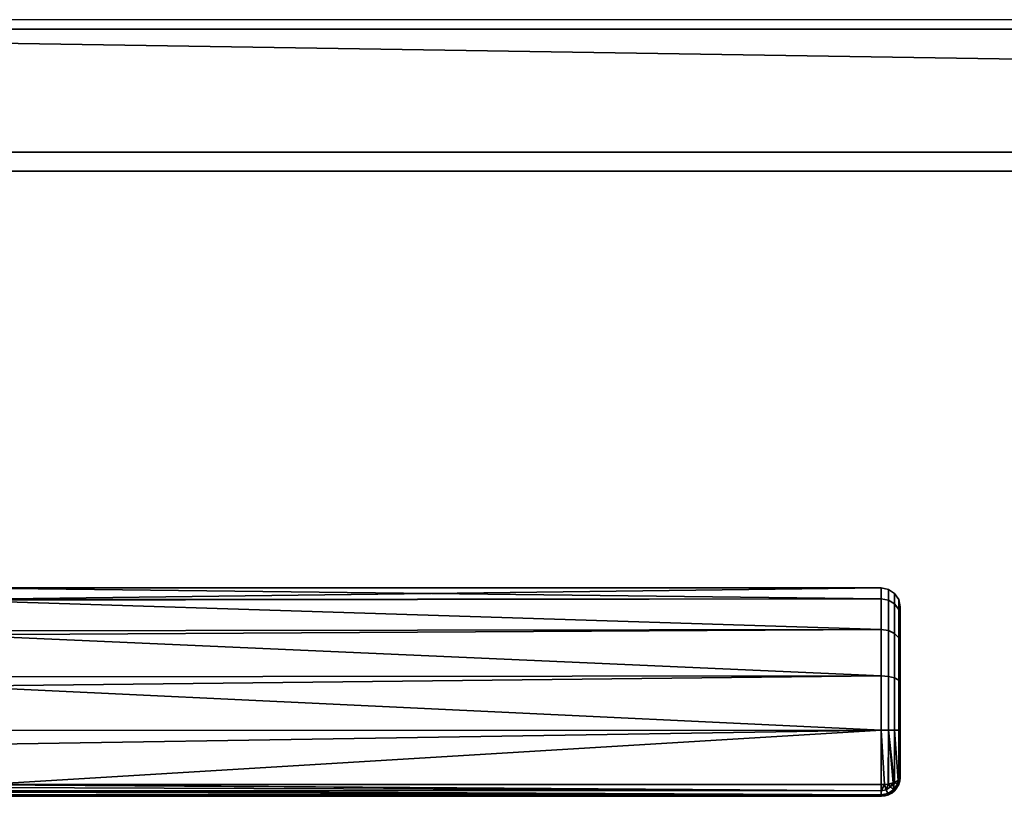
# Model space of a CAD drawing. Header units: millimetres. Extents: x -625 to 3725, y -115 to 86.
# Tile 80 of 203: x -312 to -208, y -115 to -33. Entities that reach past the tile are written whole.
import ezdxf

# ---------------------------------------------------------------- set-up
doc = ezdxf.new("R2010")
doc.units = ezdxf.units.MM
doc.layers.add('151', color=7, linetype='Continuous', true_color=0xffffff)

# ---------------------------------------------------------------- blocks, each defined once
blk = doc.blocks.new('UG_SURFACE_051')
at = {"layer": '151', "color": 32, "linetype": 'Continuous', "lineweight": 35}
for points in [[(-409, -34, 2017), (409, -34, 2017), (409, 0, 2017), (-409, 0, 2017)], [(-409, -34), (-409, -29), (409, -29), (409, -34)], [(422, -49, 2030), (422, -34, 2030), (-422, -34, 2030), (-422, -49, 2030)], [(422, -47), (-422, -47), (-422, -34), (-409, -34)], [(-422, -34, 2030), (422, -34, 2030), (409, -34, 2017), (-409, -34, 2017)], [(422, -47), (-409, -34), (409, -34)], [(-422, -47), (422, -47), (422, -49, 2), (-422, -49, 2)], [(-344, -49, 1190), (-318, -49, 1186.5), (422, -49, 2030), (-422, -49, 2030)], [(-318, -49, 951.5), (-344, -49, 948), (-422, -49, 2), (422, -49, 2)], [(-318, -49, 1186.5), (-318, -49, 951.5), (422, -49, 2), (422, -49, 2030)], [(-221, -94.14, 1098.25), (-319, -94.22, 1098.27), (-319, -93, 1104)], [(-221, -93, 1104), (-319, -93, 1104), (-319, -94.22, 1109.73)], [(-319, -94.22, 1109.73), (-221, -94.14, 1109.75), (-221, -93, 1104)], [(-319, -93, 1104), (-221, -93, 1104), (-221, -94.14, 1098.25)], [(-220.23, -94.28, 1109.69), (-220.23, -93.15, 1104), (-221, -93, 1104), (-221, -94.14, 1109.75)], [(-220.23, -93.15, 1104), (-220.23, -94.28, 1098.31), (-221, -94.14, 1098.25), (-221, -93, 1104)], [(-219.59, -94.69, 1109.52), (-219.59, -93.59, 1104), (-220.23, -93.15, 1104), (-220.23, -94.28, 1109.69)], [(-219.59, -93.59, 1104), (-219.59, -94.69, 1098.48), (-220.23, -94.28, 1098.31), (-220.23, -93.15, 1104)], [(-219.15, -95.28, 1109.27), (-219.15, -94.23, 1104), (-219.59, -93.59, 1104), (-219.59, -94.69, 1109.52)], [(-219.15, -94.23, 1104), (-219.15, -95.28, 1098.73), (-219.59, -94.69, 1098.48), (-219.59, -93.59, 1104)], [(-319, -94.3, 1097.9), (-221, -94.14, 1098.25), (-221, -97.4, 1093.38)], [(-221, -94.14, 1109.75), (-319, -94.22, 1109.73), (-319, -94.3, 1110.1)], [(-319, -94.3, 1110.1), (-221, -97.4, 1114.62), (-221, -94.14, 1109.75)], [(-319, -94.3, 1097.9), (-319, -94.22, 1098.27), (-221, -94.14, 1098.25)], [(-221, -97.4, 1093.38), (-319, -97.52, 1093.47), (-319, -94.3, 1097.9)], [(-319, -94.3, 1110.1), (-319, -97.52, 1114.53), (-221, -97.4, 1114.62)], [(-220.23, -97.51, 1114.51), (-220.23, -94.28, 1109.69), (-221, -94.14, 1109.75), (-221, -97.4, 1114.62)], [(-220.23, -94.28, 1098.31), (-220.23, -97.51, 1093.49), (-221, -97.4, 1093.38), (-221, -94.14, 1098.25)], [(-219.59, -97.82, 1114.2), (-219.59, -94.69, 1109.52), (-220.23, -94.28, 1109.69), (-220.23, -97.51, 1114.51)], [(-219.59, -94.69, 1098.48), (-219.59, -97.82, 1093.8), (-220.23, -97.51, 1093.49), (-220.23, -94.28, 1098.31)], [(-219, -95.99, 1108.98), (-219, -95, 1104), (-219.15, -94.23, 1104), (-219.15, -95.28, 1109.27)], [(-219, -95, 1104), (-219, -95.99, 1099.02), (-219.15, -95.28, 1098.73), (-219.15, -94.23, 1104)], [(-219.15, -98.27, 1113.74), (-219.15, -95.28, 1109.27), (-219.59, -94.69, 1109.52), (-219.59, -97.82, 1114.2)], [(-219.15, -95.28, 1098.73), (-219.15, -98.27, 1094.26), (-219.59, -97.82, 1093.8), (-219.59, -94.69, 1098.48)], [(-219, -98.82, 1113.2), (-219, -95.99, 1108.98), (-219.15, -95.28, 1109.27), (-219.15, -98.27, 1113.74)], [(-219, -95.99, 1099.02), (-219, -98.82, 1094.8), (-219.15, -98.27, 1094.26), (-219.15, -95.28, 1098.73)], [(-219, -98.82, 1113.2), (-219, -98.82, 1094.8), (-219, -95.99, 1099.02), (-219, -95, 1104)], [(-219, -95, 1104), (-219, -95.99, 1108.98), (-219, -98.82, 1113.2)], [(-319, -97.96, 1092.85), (-221, -97.4, 1093.38), (-221, -102.28, 1090.13)], [(-221, -102.28, 1117.87), (-221, -97.4, 1114.62), (-319, -97.96, 1115.15)], [(-221, -97.4, 1114.62), (-319, -97.52, 1114.53), (-319, -97.96, 1115.15)], [(-319, -97.96, 1092.85), (-319, -97.52, 1093.47), (-221, -97.4, 1093.38)], [(-220.23, -102.34, 1117.72), (-220.23, -97.51, 1114.51), (-221, -97.4, 1114.62), (-221, -102.28, 1117.87)], [(-220.23, -97.51, 1093.49), (-220.23, -102.34, 1090.28), (-221, -102.28, 1090.13), (-221, -97.4, 1093.38)], [(-219.59, -102.5, 1117.32), (-219.59, -97.82, 1114.2), (-220.23, -97.51, 1114.51), (-220.23, -102.34, 1117.72)], [(-219.59, -97.82, 1093.8), (-219.59, -102.5, 1090.68), (-220.23, -102.34, 1090.28), (-220.23, -97.51, 1093.49)], [(-221, -102.28, 1090.13), (-319, -102.38, 1090.31), (-319, -97.96, 1092.85)], [(-319, -97.96, 1115.15), (-319, -102.38, 1117.69), (-221, -102.28, 1117.87)], [(-219.15, -102.75, 1116.72), (-219.15, -98.27, 1113.74), (-219.59, -97.82, 1114.2), (-219.59, -102.5, 1117.32)], [(-219.15, -98.27, 1094.26), (-219.15, -102.75, 1091.28), (-219.59, -102.5, 1090.68), (-219.59, -97.82, 1093.8)], [(-219, -103.04, 1116.02), (-219, -98.82, 1113.2), (-219.15, -98.27, 1113.74), (-219.15, -102.75, 1116.72)], [(-219, -98.82, 1094.8), (-219, -103.04, 1091.98), (-219.15, -102.75, 1091.28), (-219.15, -98.27, 1094.26)], [(-219, -98.82, 1113.2), (-219, -103.04, 1091.98), (-219, -98.82, 1094.8)], [(-219, -98.82, 1113.2), (-219, -103.04, 1116.02), (-219, -103.04, 1091.98)], [(-319, -103.36, 1089.73), (-221, -102.28, 1090.13), (-221, -108.03, 1089)], [(-221, -108.03, 1119), (-221, -102.28, 1117.87), (-319, -103.36, 1118.27)], [(-221, -102.28, 1117.87), (-319, -102.38, 1117.69), (-319, -103.36, 1118.27)], [(-319, -103.36, 1089.73), (-319, -102.38, 1090.31), (-221, -102.28, 1090.13)], [(-220.23, -108.02, 1118.85), (-220.23, -102.34, 1117.72), (-221, -102.28, 1117.87), (-221, -108.03, 1119)], [(-220.23, -102.34, 1090.28), (-220.23, -108.02, 1089.15), (-221, -108.03, 1089), (-221, -102.28, 1090.13)], [(-219.59, -108.02, 1118.41), (-219.59, -102.5, 1117.32), (-220.23, -102.34, 1117.72), (-220.23, -108.02, 1118.85)], [(-219.59, -102.5, 1090.68), (-219.59, -108.02, 1089.59), (-220.23, -108.02, 1089.15), (-220.23, -102.34, 1090.28)], [(-219.15, -108.02, 1117.77), (-219.15, -102.75, 1116.72), (-219.59, -102.5, 1117.32), (-219.59, -108.02, 1118.41)], [(-219.15, -102.75, 1091.28), (-219.15, -108.02, 1090.23), (-219.59, -108.02, 1089.59), (-219.59, -102.5, 1090.68)], [(-219, -108.02, 1117), (-219, -103.04, 1116.02), (-219.15, -102.75, 1116.72), (-219.15, -108.02, 1117.77)], [(-219, -103.04, 1091.98), (-219, -108.02, 1091), (-219.15, -108.02, 1090.23), (-219.15, -102.75, 1091.28)], [(-221, -108.03, 1089), (-319, -108.05, 1089.24), (-319, -103.36, 1089.73)], [(-319, -103.36, 1118.27), (-319, -108.05, 1118.76), (-221, -108.03, 1119)], [(-219, -103.04, 1116.02), (-219, -113, 1092), (-219, -108.02, 1091), (-219, -103.04, 1091.98)], [(-219, -103.04, 1116.02), (-219, -108.02, 1117), (-219, -113, 1116), (-219, -113, 1092)], [(-221, -108.03, 1119), (-319, -109.57, 1118.92), (-315.65, -113.77, 1117.85)], [(-221, -108.03, 1119), (-319, -108.05, 1118.76), (-319, -109.57, 1118.92)], [(-315.65, -113.77, 1090.15), (-319, -109.57, 1089.08), (-221, -108.03, 1089)], [(-319, -109.57, 1089.08), (-319, -108.05, 1089.24), (-221, -108.03, 1089)], [(-221, -108.03, 1089), (-221, -113.77, 1090.15), (-315.65, -113.77, 1090.15)], [(-315.65, -113.77, 1117.85), (-221, -113.77, 1117.85), (-221, -108.03, 1119)], [(-221, -108.03, 1089), (-220.23, -108.02, 1089.15), (-220.27, -113.71, 1090.29), (-220.66, -113.74, 1090.22)], [(-220.66, -113.74, 1117.78), (-220.27, -113.71, 1117.71), (-220.23, -108.02, 1118.85), (-221, -108.03, 1119)], [(-221, -108.03, 1119), (-221, -113.77, 1117.85), (-220.66, -113.74, 1117.78)], [(-220.66, -113.74, 1090.22), (-221, -113.77, 1090.15), (-221, -108.03, 1089)], [(-220.23, -108.02, 1089.15), (-220.23, -113.71, 1090.29), (-220.27, -113.71, 1090.29)], [(-220.27, -113.71, 1117.71), (-220.23, -113.71, 1117.71), (-220.23, -108.02, 1118.85)], [(-220.23, -108.02, 1089.15), (-219.62, -113.55, 1090.67), (-219.75, -113.59, 1090.59)], [(-220.23, -108.02, 1089.15), (-219.59, -108.02, 1089.59), (-219.59, -113.54, 1090.69), (-219.62, -113.55, 1090.67)], [(-220.23, -108.02, 1118.85), (-220.23, -113.71, 1117.71), (-219.75, -113.59, 1117.41)], [(-219.75, -113.59, 1117.41), (-219.62, -113.55, 1117.33), (-220.23, -108.02, 1118.85)], [(-219.62, -113.55, 1117.33), (-219.59, -113.54, 1117.31), (-219.59, -108.02, 1118.41), (-220.23, -108.02, 1118.85)], [(-219.75, -113.59, 1090.59), (-220.23, -113.71, 1090.29), (-220.23, -108.02, 1089.15)], [(-219.59, -108.02, 1089.59), (-219.15, -108.02, 1090.23), (-219.15, -113.29, 1091.29), (-219.19, -113.32, 1091.24)], [(-219.59, -108.02, 1118.41), (-219.59, -113.54, 1117.31), (-219.19, -113.32, 1116.76)], [(-219.19, -113.32, 1116.76), (-219.15, -113.29, 1116.71), (-219.15, -108.02, 1117.77), (-219.59, -108.02, 1118.41)], [(-219.19, -113.32, 1091.24), (-219.59, -113.54, 1090.69), (-219.59, -108.02, 1089.59)], [(-219, -113, 1116), (-219, -108.02, 1117), (-219.15, -108.02, 1117.77), (-219.15, -113.29, 1116.71)], [(-219, -108.02, 1091), (-219, -113, 1092), (-219.15, -113.29, 1091.29), (-219.15, -108.02, 1090.23)], [(-219.29, -113.69, 1116.77), (-219.19, -113.32, 1116.76), (-219.59, -113.54, 1117.31)], [(-219.59, -113.54, 1090.69), (-219.19, -113.32, 1091.24), (-219.29, -113.69, 1091.23)], [(-219.29, -113.69, 1116.77), (-219.15, -113.75, 1116), (-219.15, -113.29, 1116.71)], [(-219.15, -113.29, 1116.71), (-219.19, -113.32, 1116.76), (-219.29, -113.69, 1116.77)], [(-219.29, -113.69, 1091.23), (-219.19, -113.32, 1091.24), (-219.15, -113.29, 1091.29)], [(-219.15, -113.29, 1091.29), (-219.15, -113.75, 1092), (-219.29, -113.69, 1091.23)], [(-219.15, -113.75, 1116), (-219, -113, 1116), (-219.15, -113.29, 1116.71)], [(-219.15, -113.29, 1091.29), (-219, -113, 1092), (-219.15, -113.75, 1092)], [(-219.15, -113.75, 1092), (-219, -113, 1092), (-219, -113, 1116), (-219.15, -113.75, 1116)], [(-315.71, -114.07, 1117.69), (-315.79, -114.4, 1117.39), (-221, -114.41, 1117.41)], [(-221, -114.41, 1090.58), (-315.79, -114.4, 1090.61), (-315.71, -114.07, 1090.31)], [(-221, -114.41, 1117.41), (-315.65, -113.78, 1117.84), (-315.71, -114.07, 1117.69)], [(-315.71, -114.07, 1090.31), (-315.65, -113.78, 1090.16), (-221, -114.41, 1090.58)], [(-221, -114.41, 1117.41), (-221, -114.41, 1117.42), (-315.65, -113.77, 1117.85)], [(-315.65, -113.77, 1117.85), (-315.65, -113.78, 1117.84), (-221, -114.41, 1117.41)], [(-221, -114.41, 1117.42), (-221, -113.77, 1117.85), (-315.65, -113.77, 1117.85)], [(-221, -114.41, 1090.58), (-315.65, -113.78, 1090.16), (-315.65, -113.77, 1090.15)], [(-315.65, -113.77, 1090.15), (-221, -113.77, 1090.15), (-221, -114.41, 1090.58)], [(-221, -114.41, 1117.42), (-220.46, -114.3, 1117.42), (-220.66, -113.74, 1117.78)], [(-220.66, -113.74, 1117.78), (-221, -113.77, 1117.85), (-221, -114.41, 1117.42)], [(-221, -114.41, 1090.58), (-221, -113.77, 1090.15), (-220.66, -113.74, 1090.22)], [(-220.66, -113.74, 1090.22), (-220.46, -114.3, 1090.58), (-221, -114.41, 1090.58)], [(-220.46, -114.3, 1117.42), (-221, -114.41, 1117.42), (-221, -114.41, 1117.41)], [(-221, -114.41, 1117.41), (-221, -114.85, 1116.77), (-220.29, -114.7, 1116.77), (-220.46, -114.3, 1117.42)], [(-220.46, -114.3, 1090.58), (-220.29, -114.7, 1091.23), (-221, -114.85, 1091.23), (-221, -114.41, 1090.59)], [(-221, -114.41, 1090.59), (-221, -114.41, 1090.58), (-220.46, -114.3, 1090.58)], [(-220.27, -113.71, 1117.71), (-220.66, -113.74, 1117.78), (-220.46, -114.3, 1117.42)], [(-220.46, -114.3, 1090.58), (-220.66, -113.74, 1090.22), (-220.27, -113.71, 1090.29)], [(-220.46, -114.3, 1117.42), (-220, -113.99, 1117.42), (-220.27, -113.71, 1117.71)], [(-220.27, -113.71, 1090.29), (-220, -113.99, 1090.58), (-220.46, -114.3, 1090.58)], [(-220, -113.99, 1117.42), (-220.46, -114.3, 1117.42), (-220.29, -114.7, 1116.77), (-219.69, -114.3, 1116.77)], [(-219.69, -114.3, 1091.23), (-220.29, -114.7, 1091.23), (-220.46, -114.3, 1090.58), (-220, -113.99, 1090.58)], [(-219.69, -114.3, 1116.77), (-220.29, -114.7, 1116.77), (-220.23, -114.85, 1116), (-219.59, -114.41, 1116)], [(-219.59, -114.41, 1092), (-220.23, -114.85, 1092), (-220.29, -114.7, 1091.23), (-219.69, -114.3, 1091.23)], [(-220.23, -113.71, 1117.71), (-220.27, -113.71, 1117.71), (-220, -113.99, 1117.42)], [(-220, -113.99, 1090.58), (-220.27, -113.71, 1090.29), (-220.23, -113.71, 1090.29)], [(-220, -113.99, 1117.42), (-219.75, -113.59, 1117.41), (-220.23, -113.71, 1117.71)], [(-220.23, -113.71, 1090.29), (-219.75, -113.59, 1090.59), (-220, -113.99, 1090.58)], [(-219.75, -113.59, 1117.41), (-220, -113.99, 1117.42), (-219.69, -114.3, 1116.77)], [(-219.69, -114.3, 1091.23), (-220, -113.99, 1090.58), (-219.75, -113.59, 1090.59)], [(-219.69, -114.3, 1116.77), (-219.62, -113.55, 1117.33), (-219.75, -113.59, 1117.41)], [(-219.75, -113.59, 1090.59), (-219.62, -113.55, 1090.67), (-219.69, -114.3, 1091.23)], [(-219.69, -114.3, 1116.77), (-219.29, -113.69, 1116.77), (-219.62, -113.55, 1117.33)], [(-219.62, -113.55, 1090.67), (-219.29, -113.69, 1091.23), (-219.69, -114.3, 1091.23)], [(-219.29, -113.69, 1116.77), (-219.69, -114.3, 1116.77), (-219.58, -114.41, 1116), (-219.15, -113.76, 1116)], [(-219.15, -113.76, 1092), (-219.58, -114.41, 1092), (-219.69, -114.3, 1091.23), (-219.29, -113.69, 1091.23)], [(-219.59, -114.41, 1116), (-219.58, -114.41, 1116), (-219.69, -114.3, 1116.77)], [(-219.69, -114.3, 1091.23), (-219.58, -114.41, 1092), (-219.59, -114.41, 1092)], [(-219.59, -113.54, 1117.31), (-219.62, -113.55, 1117.33), (-219.29, -113.69, 1116.77)], [(-219.29, -113.69, 1091.23), (-219.62, -113.55, 1090.67), (-219.59, -113.54, 1090.69)], [(-219.58, -114.41, 1092), (-219.15, -113.76, 1092), (-219.15, -113.76, 1116), (-219.58, -114.41, 1116)], [(-219.15, -113.76, 1116), (-219.15, -113.75, 1116), (-219.29, -113.69, 1116.77)], [(-219.29, -113.69, 1091.23), (-219.15, -113.75, 1092), (-219.15, -113.76, 1092)], [(-219.15, -113.75, 1116), (-219.15, -113.76, 1116), (-219.15, -113.76, 1092), (-219.15, -113.75, 1092)], [(-315.93, -114.89, 1116.66), (-316, -115, 1116), (-221, -115, 1116)], [(-221, -115, 1092), (-316, -115, 1092), (-315.93, -114.89, 1091.34)], [(-221, -115, 1092), (-221, -115, 1116), (-316, -115, 1115.95), (-316, -115, 1092.05)], [(-221, -115, 1116), (-316, -115, 1116), (-316, -115, 1115.95)], [(-316, -115, 1092.05), (-316, -115, 1092), (-221, -115, 1092)], [(-221, -115, 1116), (-315.92, -114.85, 1116.72), (-315.93, -114.89, 1116.66)], [(-315.93, -114.89, 1091.34), (-315.92, -114.85, 1091.28), (-221, -115, 1092)], [(-315.91, -114.83, 1116.76), (-315.92, -114.85, 1116.72), (-221, -115, 1116)], [(-221, -115, 1092), (-315.92, -114.85, 1091.28), (-315.91, -114.83, 1091.24)], [(-315.83, -114.57, 1117.24), (-315.91, -114.83, 1116.76), (-221, -114.85, 1116.76)], [(-221, -114.85, 1091.23), (-315.91, -114.83, 1091.24), (-315.83, -114.57, 1090.76)], [(-221, -115, 1116), (-221, -114.85, 1116.76), (-315.91, -114.83, 1116.76)], [(-221, -114.85, 1091.23), (-221, -114.85, 1091.24), (-315.91, -114.83, 1091.24)], [(-315.91, -114.83, 1091.24), (-221, -114.85, 1091.24), (-221, -115, 1092)], [(-221, -114.85, 1116.76), (-315.79, -114.42, 1117.38), (-315.83, -114.57, 1117.24)], [(-315.83, -114.57, 1090.76), (-315.79, -114.42, 1090.62), (-221, -114.85, 1091.23)], [(-221, -114.85, 1116.76), (-221, -114.85, 1116.77), (-315.79, -114.4, 1117.39)], [(-315.79, -114.4, 1117.39), (-315.79, -114.42, 1117.38), (-221, -114.85, 1116.76)], [(-221, -114.85, 1116.77), (-221, -114.41, 1117.41), (-315.79, -114.4, 1117.39)], [(-221, -114.85, 1091.23), (-315.79, -114.42, 1090.62), (-315.79, -114.4, 1090.61)], [(-315.79, -114.4, 1090.61), (-221, -114.41, 1090.59), (-221, -114.85, 1091.23)], [(-221, -114.41, 1090.58), (-221, -114.41, 1090.59), (-315.79, -114.4, 1090.61)], [(-220.29, -114.7, 1116.77), (-221, -114.85, 1116.76), (-221, -115, 1116), (-220.23, -114.85, 1116)], [(-220.29, -114.7, 1116.77), (-221, -114.85, 1116.77), (-221, -114.85, 1116.76)], [(-220.23, -114.85, 1092), (-221, -115, 1092), (-221, -114.85, 1091.24), (-220.29, -114.7, 1091.23)], [(-221, -114.85, 1091.24), (-221, -114.85, 1091.23), (-220.29, -114.7, 1091.23)], [(-220.23, -114.85, 1092), (-220.23, -114.85, 1116), (-221, -115, 1116), (-221, -115, 1092)], [(-220.23, -114.85, 1116), (-220.23, -114.85, 1116), (-220.29, -114.7, 1116.77)], [(-220.29, -114.7, 1091.23), (-220.23, -114.85, 1092), (-220.23, -114.85, 1092)], [(-220.23, -114.85, 1092), (-219.59, -114.41, 1092), (-219.59, -114.41, 1116), (-220.23, -114.85, 1116)], [(-219.58, -114.41, 1116), (-219.59, -114.41, 1116), (-219.59, -114.41, 1092), (-219.58, -114.41, 1092)]]:
    blk.add_3dface(points, dxfattribs=at)

msp = doc.modelspace()

# ---------------------------------------------------------------- linework, layer by layer
at = {"layer": '151', "color": 251, "linetype": 'Continuous', "lineweight": -3, "true_color": 0x636466}
for p, q in [((529.75, -33, 2139.75), (-529.75, -33, 2139.75)), ((529.75, -33, 2139.75), (-529.75, -33, 2139.75)), ((455.75, -33, 2065.75), (-455.75, -33, 2065.75)), ((447.25, -33, 2057.25), (-447.25, -33, 2057.25)), ((418.25, -33, 2028.25), (-418.25, -33, 2028.25)), ((422, -34, 2030), (-422, -34, 2030)), ((409, -34, 2017), (-409, -34, 2017)), ((-422, -47), (422, -47)), ((422, -49, 2), (-422, -49, 2)), ((422, -49, 2030), (-422, -49, 2030)), ((-219, -113, 1116), (-219, -113, 1092)), ((-315.65, -113.77, 1117.85), (-221, -113.77, 1117.85)), ((-221, -113.77, 1090.15), (-315.65, -113.77, 1090.15)), ((-316, -115, 1092), (-221, -115, 1092)), ((-221, -115, 1116), (-316, -115, 1116)), ((-221, -115, 1092), (-221, -115, 1116))]:
    msp.add_line(p, q, dxfattribs=at)
at = {"layer": '151', "color": 251, "linetype": 'Continuous', "lineweight": -3, "true_color": 0x636466, "extrusion": (-1, 0, 0)}
msp.add_arc((108, 1104, 221), 15, 67.3801, 292.6199, dxfattribs=at)
at = {"layer": '151', "color": 251, "linetype": 'Continuous', "lineweight": -3, "true_color": 0x636466, "extrusion": (1, 0, 0)}
for centre, radius, start, end in [((-108, 1104, -219), 13, 247.3801, 112.6199), ((-113, 1116, -221), 2, 112.6199, 180), ((-113, 1092, -221), 2, 180, 247.3801)]:
    msp.add_arc(centre, radius, start, end, dxfattribs=at)
at = {"layer": '151', "color": 251, "linetype": 'Continuous', "lineweight": -3, "true_color": 0x636466, "extrusion": (0, 0, -1)}
msp.add_arc((221, -113, -1092), 2, 180, 270, dxfattribs=at)
at = {"layer": '151', "color": 251, "linetype": 'Continuous', "lineweight": -3, "true_color": 0x636466}
msp.add_arc((-221, -113, 1116), 2, 270, 0, dxfattribs=at)
at = {"layer": '151', "color": 251, "linetype": 'Continuous', "lineweight": -3, "true_color": 0x636466, "extrusion": (0, -0.923077, -0.384615)}
msp.add_arc((-221, 1073.62, -324.92), 2, 0, 90, dxfattribs=at)
at = {"layer": '151', "color": 251, "linetype": 'Continuous', "lineweight": -3, "true_color": 0x636466, "extrusion": (1.44783e-14, -0.923077, 0.384615)}
msp.add_arc((-221, 964.54, 524.31), 2, 270, 360, dxfattribs=at)

# ---------------------------------------------------------------- block references
at = {"layer": '151', "color": 251, "linetype": 'Continuous', "lineweight": -3, "true_color": 0x636466}
msp.add_blockref('UG_SURFACE_051', (0, 0), dxfattribs=at)

doc.saveas('drawing.dxf')
